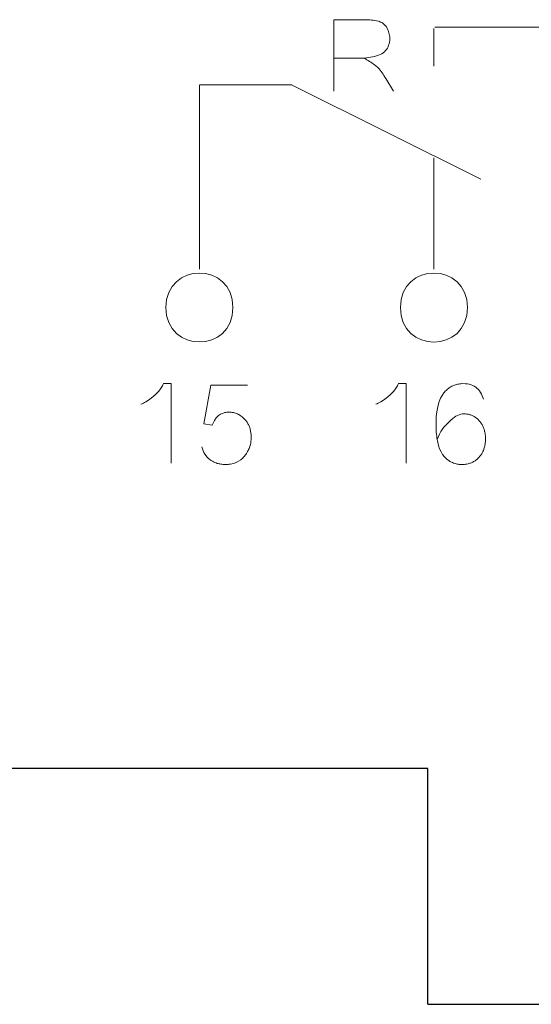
# Model space of a CAD drawing. Header units: millimetres. Extents: x 5 to 192, y 9 to 98.
# Tile 26 of 52: x 60 to 69, y 24 to 41. Entities that reach past the tile are written whole.
import ezdxf

# ---------------------------------------------------------------- set-up
doc = ezdxf.new("R2010")
doc.units = ezdxf.units.MM
doc.header["$MEASUREMENT"] = 0
doc.layers.add('Vrstva 1', color=7, linetype='Continuous')

msp = doc.modelspace()

# ---------------------------------------------------------------- linework, layer by layer
at = {"layer": 'Vrstva 1', "color": 250, "lineweight": 5}
for points, knots in [([(65.651, 39.54), (65.651, 39.54), (65.651, 40.735), (65.651, 40.735), (65.651, 40.735), (65.651, 40.735), (66.163, 40.735), (66.163, 40.735), (66.163, 40.735), (66.24, 40.733), (66.32, 40.73), (66.395, 40.71), (66.395, 40.71), (66.422, 40.702), (66.445, 40.69), (66.469, 40.675), (66.469, 40.675), (66.469, 40.675), (66.499, 40.649), (66.499, 40.649), (66.499, 40.649), (66.499, 40.649), (66.526, 40.618), (66.526, 40.618), (66.526, 40.618), (66.526, 40.618), (66.549, 40.58), (66.549, 40.58), (66.549, 40.58), (66.549, 40.58), (66.567, 40.539), (66.567, 40.539), (66.567, 40.539), (66.567, 40.539), (66.579, 40.495), (66.579, 40.495), (66.579, 40.495), (66.579, 40.495), (66.585, 40.448), (66.585, 40.448), (66.585, 40.448), (66.585, 40.448), (66.585, 40.391), (66.585, 40.391), (66.585, 40.391), (66.585, 40.391), (66.581, 40.361), (66.581, 40.361), (66.581, 40.361), (66.581, 40.361), (66.575, 40.333), (66.575, 40.333), (66.575, 40.333), (66.575, 40.333), (66.568, 40.306), (66.568, 40.306), (66.568, 40.306), (66.568, 40.306), (66.558, 40.281), (66.558, 40.281), (66.558, 40.281), (66.558, 40.281), (66.546, 40.258), (66.546, 40.258), (66.546, 40.258), (66.546, 40.258), (66.531, 40.236), (66.531, 40.236), (66.531, 40.236), (66.531, 40.236), (66.515, 40.216), (66.515, 40.216), (66.515, 40.216), (66.515, 40.216), (66.497, 40.197), (66.497, 40.197), (66.497, 40.197), (66.497, 40.197), (66.476, 40.18), (66.476, 40.18), (66.476, 40.18), (66.476, 40.18), (66.452, 40.164), (66.452, 40.164), (66.452, 40.164), (66.452, 40.164), (66.427, 40.15), (66.427, 40.15), (66.427, 40.15), (66.427, 40.15), (66.398, 40.138), (66.398, 40.138), (66.398, 40.138), (66.398, 40.138), (66.366, 40.128), (66.366, 40.128), (66.366, 40.128), (66.366, 40.128), (66.332, 40.119), (66.332, 40.119), (66.332, 40.119), (66.332, 40.119), (66.161, 40.088), (66.161, 40.088), (66.161, 40.088), (66.218, 40.053), (66.276, 40.02), (66.331, 39.981), (66.331, 39.981), (66.351, 39.965), (66.371, 39.949), (66.39, 39.931), (66.39, 39.931), (66.44, 39.877), (66.48, 39.813), (66.519, 39.751), (66.519, 39.751), (66.519, 39.751), (66.648, 39.54), (66.648, 39.54)], [0, 0, 0, 0, 0.033333, 0.033333, 0.033333, 0.033333, 0.066667, 0.066667, 0.066667, 0.066667, 0.1, 0.1, 0.1, 0.1, 0.133333, 0.133333, 0.133333, 0.133333, 0.166667, 0.166667, 0.166667, 0.166667, 0.2, 0.2, 0.2, 0.2, 0.233333, 0.233333, 0.233333, 0.233333, 0.266667, 0.266667, 0.266667, 0.266667, 0.3, 0.3, 0.3, 0.3, 0.333333, 0.333333, 0.333333, 0.333333, 0.366667, 0.366667, 0.366667, 0.366667, 0.4, 0.4, 0.4, 0.4, 0.433333, 0.433333, 0.433333, 0.433333, 0.466667, 0.466667, 0.466667, 0.466667, 0.5, 0.5, 0.5, 0.5, 0.533333, 0.533333, 0.533333, 0.533333, 0.566667, 0.566667, 0.566667, 0.566667, 0.6, 0.6, 0.6, 0.6, 0.633333, 0.633333, 0.633333, 0.633333, 0.666667, 0.666667, 0.666667, 0.666667, 0.7, 0.7, 0.7, 0.7, 0.733333, 0.733333, 0.733333, 0.733333, 0.766667, 0.766667, 0.766667, 0.766667, 0.8, 0.8, 0.8, 0.8, 0.833333, 0.833333, 0.833333, 0.833333, 0.866667, 0.866667, 0.866667, 0.866667, 0.9, 0.9, 0.9, 0.9, 0.933333, 0.933333, 0.933333, 0.933333, 0.966667, 0.966667, 0.966667, 0.966667, 1, 1, 1, 1]), ([(63.956, 35.913), (63.955, 35.144), (62.832, 35.144), (62.831, 35.913), (62.831, 35.913), (62.832, 36.682), (63.955, 36.682), (63.956, 35.913), (63.956, 35.913), (63.956, 35.913), (63.956, 35.913), (63.956, 35.913)], [0, 0, 0, 0, 0.333333, 0.333333, 0.333333, 0.333333, 0.666667, 0.666667, 0.666667, 0.666667, 1, 1, 1, 1]), ([(67.891, 35.913), (67.89, 35.143), (66.766, 35.143), (66.765, 35.913), (66.765, 35.913), (66.766, 36.682), (67.89, 36.682), (67.891, 35.913), (67.891, 35.913), (67.891, 35.913), (67.891, 35.913), (67.891, 35.913)], [0, 0, 0, 0, 0.333333, 0.333333, 0.333333, 0.333333, 0.666667, 0.666667, 0.666667, 0.666667, 1, 1, 1, 1]), ([(62.412, 34.293), (62.441, 34.305), (62.468, 34.319), (62.496, 34.334), (62.496, 34.334), (62.496, 34.334), (62.557, 34.374), (62.557, 34.374), (62.557, 34.374), (62.557, 34.374), (62.62, 34.421), (62.62, 34.421), (62.62, 34.421), (62.62, 34.421), (62.652, 34.448), (62.652, 34.448), (62.652, 34.448), (62.652, 34.448), (62.681, 34.476), (62.681, 34.476), (62.681, 34.476), (62.681, 34.476), (62.708, 34.505), (62.708, 34.505), (62.708, 34.505), (62.708, 34.505), (62.732, 34.536), (62.732, 34.536), (62.732, 34.536), (62.732, 34.536), (62.754, 34.569), (62.754, 34.569), (62.754, 34.569), (62.767, 34.591), (62.781, 34.614), (62.791, 34.638), (62.791, 34.638), (62.791, 34.638), (62.923, 34.638), (62.923, 34.638), (62.923, 34.638), (62.923, 34.638), (62.923, 33.308), (62.923, 33.308)], [0, 0, 0, 0, 0.090909, 0.090909, 0.090909, 0.090909, 0.181818, 0.181818, 0.181818, 0.181818, 0.272727, 0.272727, 0.272727, 0.272727, 0.363636, 0.363636, 0.363636, 0.363636, 0.454545, 0.454545, 0.454545, 0.454545, 0.545455, 0.545455, 0.545455, 0.545455, 0.636364, 0.636364, 0.636364, 0.636364, 0.727273, 0.727273, 0.727273, 0.727273, 0.818182, 0.818182, 0.818182, 0.818182, 0.909091, 0.909091, 0.909091, 0.909091, 1, 1, 1, 1]), ([(66.352, 34.293), (66.381, 34.305), (66.408, 34.319), (66.436, 34.334), (66.436, 34.334), (66.436, 34.334), (66.497, 34.374), (66.497, 34.374), (66.497, 34.374), (66.497, 34.374), (66.56, 34.421), (66.56, 34.421), (66.56, 34.421), (66.56, 34.421), (66.592, 34.448), (66.592, 34.448), (66.592, 34.448), (66.592, 34.448), (66.621, 34.476), (66.621, 34.476), (66.621, 34.476), (66.621, 34.476), (66.648, 34.505), (66.648, 34.505), (66.648, 34.505), (66.648, 34.505), (66.672, 34.536), (66.672, 34.536), (66.672, 34.536), (66.672, 34.536), (66.694, 34.569), (66.694, 34.569), (66.694, 34.569), (66.707, 34.591), (66.721, 34.614), (66.731, 34.638), (66.731, 34.638), (66.731, 34.638), (66.863, 34.638), (66.863, 34.638), (66.863, 34.638), (66.863, 34.638), (66.863, 33.308), (66.863, 33.308)], [0, 0, 0, 0, 0.090909, 0.090909, 0.090909, 0.090909, 0.181818, 0.181818, 0.181818, 0.181818, 0.272727, 0.272727, 0.272727, 0.272727, 0.363636, 0.363636, 0.363636, 0.363636, 0.454545, 0.454545, 0.454545, 0.454545, 0.545455, 0.545455, 0.545455, 0.545455, 0.636364, 0.636364, 0.636364, 0.636364, 0.727273, 0.727273, 0.727273, 0.727273, 0.818182, 0.818182, 0.818182, 0.818182, 0.909091, 0.909091, 0.909091, 0.909091, 1, 1, 1, 1]), ([(67.382, 33.703), (67.382, 33.703), (67.42, 33.794), (67.42, 33.794), (67.42, 33.794), (67.42, 33.794), (67.445, 33.836), (67.445, 33.836), (67.445, 33.836), (67.445, 33.836), (67.468, 33.869), (67.468, 33.869), (67.468, 33.869), (67.468, 33.869), (67.495, 33.907), (67.495, 33.907), (67.495, 33.907), (67.495, 33.907), (67.528, 33.945), (67.528, 33.945), (67.528, 33.945), (67.528, 33.945), (67.564, 33.984), (67.564, 33.984), (67.564, 33.984), (67.564, 33.984), (67.609, 34.025), (67.609, 34.025), (67.609, 34.025), (67.609, 34.025), (67.645, 34.055), (67.645, 34.055), (67.645, 34.055), (67.645, 34.055), (67.673, 34.075), (67.673, 34.075), (67.673, 34.075), (67.673, 34.075), (67.697, 34.092), (67.697, 34.092), (67.697, 34.092), (67.697, 34.092), (67.722, 34.107), (67.722, 34.107), (67.722, 34.107), (67.722, 34.107), (67.749, 34.118), (67.749, 34.118), (67.749, 34.118), (67.749, 34.118), (67.776, 34.125), (67.776, 34.125), (67.776, 34.125), (67.776, 34.125), (67.806, 34.13), (67.806, 34.13), (67.806, 34.13), (67.806, 34.13), (67.855, 34.131), (67.855, 34.131), (67.855, 34.131), (67.873, 34.13), (67.89, 34.128), (67.907, 34.125), (67.907, 34.125), (67.924, 34.121), (67.94, 34.116), (67.956, 34.11), (67.956, 34.11), (67.972, 34.104), (67.986, 34.096), (68.002, 34.088), (68.002, 34.088), (68.028, 34.071), (68.05, 34.054), (68.073, 34.032), (68.073, 34.032), (68.086, 34.018), (68.099, 34.003), (68.111, 33.988), (68.111, 33.988), (68.122, 33.972), (68.132, 33.956), (68.142, 33.939), (68.142, 33.939), (68.151, 33.922), (68.158, 33.904), (68.165, 33.886), (68.165, 33.886), (68.172, 33.866), (68.177, 33.847), (68.181, 33.827), (68.181, 33.827), (68.187, 33.798), (68.19, 33.769), (68.192, 33.74), (68.192, 33.74), (68.192, 33.707), (68.191, 33.676), (68.188, 33.643), (68.188, 33.643), (68.185, 33.621), (68.181, 33.599), (68.176, 33.577), (68.176, 33.577), (68.17, 33.556), (68.164, 33.537), (68.156, 33.517), (68.156, 33.517), (68.148, 33.499), (68.139, 33.481), (68.129, 33.463), (68.129, 33.463), (68.118, 33.447), (68.107, 33.431), (68.094, 33.415), (68.094, 33.415), (68.081, 33.4), (68.067, 33.386), (68.052, 33.373), (68.052, 33.373), (68.037, 33.361), (68.022, 33.349), (68.006, 33.339), (68.006, 33.339), (67.989, 33.329), (67.973, 33.321), (67.955, 33.313), (67.955, 33.313), (67.937, 33.306), (67.919, 33.3), (67.899, 33.295), (67.899, 33.295), (67.872, 33.289), (67.845, 33.286), (67.817, 33.284), (67.817, 33.284), (67.794, 33.284), (67.772, 33.284), (67.748, 33.286), (67.748, 33.286), (67.726, 33.289), (67.705, 33.293), (67.684, 33.298), (67.684, 33.298), (67.663, 33.305), (67.644, 33.312), (67.624, 33.321), (67.624, 33.321), (67.605, 33.331), (67.587, 33.341), (67.569, 33.354), (67.569, 33.354), (67.551, 33.367), (67.535, 33.382), (67.519, 33.397), (67.519, 33.397), (67.502, 33.415), (67.487, 33.433), (67.473, 33.452), (67.473, 33.452), (67.473, 33.452), (67.446, 33.495), (67.446, 33.495), (67.446, 33.495), (67.446, 33.495), (67.423, 33.545), (67.423, 33.545), (67.423, 33.545), (67.423, 33.545), (67.404, 33.603), (67.404, 33.603), (67.404, 33.603), (67.395, 33.636), (67.387, 33.669), (67.381, 33.703), (67.381, 33.703), (67.375, 33.741), (67.371, 33.78), (67.367, 33.819), (67.367, 33.819), (67.365, 33.863), (67.363, 33.907), (67.363, 33.951), (67.363, 33.951), (67.363, 33.996), (67.365, 34.041), (67.367, 34.086), (67.367, 34.086), (67.367, 34.086), (67.376, 34.167), (67.376, 34.167), (67.376, 34.167), (67.382, 34.204), (67.388, 34.239), (67.396, 34.275), (67.396, 34.275), (67.396, 34.275), (67.415, 34.338), (67.415, 34.338), (67.415, 34.338), (67.415, 34.338), (67.437, 34.394), (67.437, 34.394), (67.437, 34.394), (67.437, 34.394), (67.463, 34.442), (67.463, 34.442), (67.463, 34.442), (67.463, 34.442), (67.492, 34.483), (67.492, 34.483), (67.492, 34.483), (67.509, 34.502), (67.525, 34.519), (67.543, 34.536), (67.543, 34.536), (67.561, 34.552), (67.578, 34.565), (67.598, 34.578), (67.598, 34.578), (67.618, 34.59), (67.637, 34.599), (67.658, 34.609), (67.658, 34.609), (67.68, 34.617), (67.701, 34.623), (67.724, 34.629), (67.724, 34.629), (67.748, 34.633), (67.772, 34.636), (67.796, 34.638), (67.796, 34.638), (67.796, 34.638), (67.857, 34.637), (67.857, 34.637), (67.857, 34.637), (67.857, 34.637), (67.89, 34.633), (67.89, 34.633), (67.89, 34.633), (67.89, 34.633), (67.921, 34.627), (67.921, 34.627), (67.921, 34.627), (67.921, 34.627), (67.95, 34.618), (67.95, 34.618), (67.95, 34.618), (67.95, 34.618), (67.978, 34.607), (67.978, 34.607), (67.978, 34.607), (67.978, 34.607), (68.004, 34.594), (68.004, 34.594), (68.004, 34.594), (68.004, 34.594), (68.028, 34.578), (68.028, 34.578), (68.028, 34.578), (68.028, 34.578), (68.051, 34.559), (68.051, 34.559), (68.051, 34.559), (68.051, 34.559), (68.073, 34.539), (68.073, 34.539), (68.073, 34.539), (68.073, 34.539), (68.092, 34.516), (68.092, 34.516), (68.092, 34.516), (68.092, 34.516), (68.109, 34.491), (68.109, 34.491), (68.109, 34.491), (68.109, 34.491), (68.125, 34.463), (68.125, 34.463), (68.125, 34.463), (68.125, 34.463), (68.138, 34.433), (68.138, 34.433), (68.138, 34.433), (68.138, 34.433), (68.156, 34.379), (68.156, 34.379)], [0, 0, 0, 0, 0.013889, 0.013889, 0.013889, 0.013889, 0.027778, 0.027778, 0.027778, 0.027778, 0.041667, 0.041667, 0.041667, 0.041667, 0.055556, 0.055556, 0.055556, 0.055556, 0.069444, 0.069444, 0.069444, 0.069444, 0.083333, 0.083333, 0.083333, 0.083333, 0.097222, 0.097222, 0.097222, 0.097222, 0.111111, 0.111111, 0.111111, 0.111111, 0.125, 0.125, 0.125, 0.125, 0.138889, 0.138889, 0.138889, 0.138889, 0.152778, 0.152778, 0.152778, 0.152778, 0.166667, 0.166667, 0.166667, 0.166667, 0.180556, 0.180556, 0.180556, 0.180556, 0.194444, 0.194444, 0.194444, 0.194444, 0.208333, 0.208333, 0.208333, 0.208333, 0.222222, 0.222222, 0.222222, 0.222222, 0.236111, 0.236111, 0.236111, 0.236111, 0.25, 0.25, 0.25, 0.25, 0.263889, 0.263889, 0.263889, 0.263889, 0.277778, 0.277778, 0.277778, 0.277778, 0.291667, 0.291667, 0.291667, 0.291667, 0.305556, 0.305556, 0.305556, 0.305556, 0.319444, 0.319444, 0.319444, 0.319444, 0.333333, 0.333333, 0.333333, 0.333333, 0.347222, 0.347222, 0.347222, 0.347222, 0.361111, 0.361111, 0.361111, 0.361111, 0.375, 0.375, 0.375, 0.375, 0.388889, 0.388889, 0.388889, 0.388889, 0.402778, 0.402778, 0.402778, 0.402778, 0.416667, 0.416667, 0.416667, 0.416667, 0.430556, 0.430556, 0.430556, 0.430556, 0.444444, 0.444444, 0.444444, 0.444444, 0.458333, 0.458333, 0.458333, 0.458333, 0.472222, 0.472222, 0.472222, 0.472222, 0.486111, 0.486111, 0.486111, 0.486111, 0.5, 0.5, 0.5, 0.5, 0.513889, 0.513889, 0.513889, 0.513889, 0.527778, 0.527778, 0.527778, 0.527778, 0.541667, 0.541667, 0.541667, 0.541667, 0.555556, 0.555556, 0.555556, 0.555556, 0.569444, 0.569444, 0.569444, 0.569444, 0.583333, 0.583333, 0.583333, 0.583333, 0.597222, 0.597222, 0.597222, 0.597222, 0.611111, 0.611111, 0.611111, 0.611111, 0.625, 0.625, 0.625, 0.625, 0.638889, 0.638889, 0.638889, 0.638889, 0.652778, 0.652778, 0.652778, 0.652778, 0.666667, 0.666667, 0.666667, 0.666667, 0.680556, 0.680556, 0.680556, 0.680556, 0.694444, 0.694444, 0.694444, 0.694444, 0.708333, 0.708333, 0.708333, 0.708333, 0.722222, 0.722222, 0.722222, 0.722222, 0.736111, 0.736111, 0.736111, 0.736111, 0.75, 0.75, 0.75, 0.75, 0.763889, 0.763889, 0.763889, 0.763889, 0.777778, 0.777778, 0.777778, 0.777778, 0.791667, 0.791667, 0.791667, 0.791667, 0.805556, 0.805556, 0.805556, 0.805556, 0.819444, 0.819444, 0.819444, 0.819444, 0.833333, 0.833333, 0.833333, 0.833333, 0.847222, 0.847222, 0.847222, 0.847222, 0.861111, 0.861111, 0.861111, 0.861111, 0.875, 0.875, 0.875, 0.875, 0.888889, 0.888889, 0.888889, 0.888889, 0.902778, 0.902778, 0.902778, 0.902778, 0.916667, 0.916667, 0.916667, 0.916667, 0.930556, 0.930556, 0.930556, 0.930556, 0.944444, 0.944444, 0.944444, 0.944444, 0.958333, 0.958333, 0.958333, 0.958333, 0.972222, 0.972222, 0.972222, 0.972222, 0.986111, 0.986111, 0.986111, 0.986111, 1, 1, 1, 1]), ([(63.436, 33.578), (63.446, 33.534), (63.463, 33.495), (63.486, 33.456), (63.486, 33.456), (63.486, 33.456), (63.506, 33.428), (63.506, 33.428), (63.506, 33.428), (63.525, 33.405), (63.545, 33.385), (63.568, 33.366), (63.568, 33.366), (63.582, 33.356), (63.596, 33.346), (63.611, 33.337), (63.611, 33.337), (63.639, 33.322), (63.665, 33.311), (63.694, 33.302), (63.694, 33.302), (63.713, 33.297), (63.732, 33.293), (63.751, 33.29), (63.751, 33.29), (63.78, 33.286), (63.807, 33.284), (63.836, 33.284), (63.836, 33.284), (63.863, 33.284), (63.888, 33.286), (63.915, 33.29), (63.915, 33.29), (63.915, 33.29), (63.963, 33.3), (63.963, 33.3), (63.963, 33.3), (63.963, 33.3), (64.008, 33.316), (64.008, 33.316), (64.008, 33.316), (64.008, 33.316), (64.049, 33.337), (64.049, 33.337), (64.049, 33.337), (64.049, 33.337), (64.088, 33.363), (64.088, 33.363), (64.088, 33.363), (64.107, 33.378), (64.124, 33.394), (64.141, 33.412), (64.141, 33.412), (64.156, 33.43), (64.17, 33.448), (64.184, 33.467), (64.184, 33.467), (64.184, 33.467), (64.203, 33.5), (64.203, 33.5), (64.203, 33.5), (64.215, 33.522), (64.225, 33.544), (64.234, 33.567), (64.234, 33.567), (64.242, 33.591), (64.249, 33.614), (64.254, 33.639), (64.254, 33.639), (64.258, 33.664), (64.261, 33.689), (64.262, 33.715), (64.262, 33.715), (64.263, 33.746), (64.261, 33.775), (64.258, 33.806), (64.258, 33.806), (64.255, 33.827), (64.252, 33.848), (64.247, 33.87), (64.247, 33.87), (64.241, 33.89), (64.235, 33.909), (64.227, 33.928), (64.227, 33.928), (64.219, 33.946), (64.211, 33.963), (64.201, 33.981), (64.201, 33.981), (64.19, 33.998), (64.179, 34.013), (64.166, 34.029), (64.166, 34.029), (64.153, 34.044), (64.139, 34.058), (64.125, 34.071), (64.125, 34.071), (64.105, 34.088), (64.086, 34.102), (64.064, 34.115), (64.064, 34.115), (64.043, 34.127), (64.022, 34.136), (63.999, 34.144), (63.999, 34.144), (63.975, 34.151), (63.952, 34.155), (63.927, 34.158), (63.927, 34.158), (63.907, 34.16), (63.888, 34.16), (63.868, 34.159), (63.868, 34.159), (63.847, 34.158), (63.828, 34.155), (63.808, 34.15), (63.808, 34.15), (63.787, 34.144), (63.768, 34.137), (63.748, 34.129), (63.748, 34.129), (63.748, 34.129), (63.714, 34.103), (63.714, 34.103), (63.714, 34.103), (63.714, 34.103), (63.677, 34.063), (63.677, 34.063), (63.677, 34.063), (63.677, 34.063), (63.648, 34.022), (63.648, 34.022), (63.648, 34.022), (63.648, 34.022), (63.607, 33.944), (63.607, 33.944), (63.607, 33.944), (63.607, 33.944), (63.467, 33.965), (63.467, 33.965), (63.467, 33.965), (63.467, 33.965), (63.587, 34.613), (63.587, 34.613), (63.587, 34.613), (63.587, 34.613), (64.201, 34.613), (64.201, 34.613)], [0, 0, 0, 0, 0.027027, 0.027027, 0.027027, 0.027027, 0.054054, 0.054054, 0.054054, 0.054054, 0.081081, 0.081081, 0.081081, 0.081081, 0.108108, 0.108108, 0.108108, 0.108108, 0.135135, 0.135135, 0.135135, 0.135135, 0.162162, 0.162162, 0.162162, 0.162162, 0.189189, 0.189189, 0.189189, 0.189189, 0.216216, 0.216216, 0.216216, 0.216216, 0.243243, 0.243243, 0.243243, 0.243243, 0.27027, 0.27027, 0.27027, 0.27027, 0.297297, 0.297297, 0.297297, 0.297297, 0.324324, 0.324324, 0.324324, 0.324324, 0.351351, 0.351351, 0.351351, 0.351351, 0.378378, 0.378378, 0.378378, 0.378378, 0.405405, 0.405405, 0.405405, 0.405405, 0.432432, 0.432432, 0.432432, 0.432432, 0.459459, 0.459459, 0.459459, 0.459459, 0.486486, 0.486486, 0.486486, 0.486486, 0.513514, 0.513514, 0.513514, 0.513514, 0.540541, 0.540541, 0.540541, 0.540541, 0.567568, 0.567568, 0.567568, 0.567568, 0.594595, 0.594595, 0.594595, 0.594595, 0.621622, 0.621622, 0.621622, 0.621622, 0.648649, 0.648649, 0.648649, 0.648649, 0.675676, 0.675676, 0.675676, 0.675676, 0.702703, 0.702703, 0.702703, 0.702703, 0.72973, 0.72973, 0.72973, 0.72973, 0.756757, 0.756757, 0.756757, 0.756757, 0.783784, 0.783784, 0.783784, 0.783784, 0.810811, 0.810811, 0.810811, 0.810811, 0.837838, 0.837838, 0.837838, 0.837838, 0.864865, 0.864865, 0.864865, 0.864865, 0.891892, 0.891892, 0.891892, 0.891892, 0.918919, 0.918919, 0.918919, 0.918919, 0.945946, 0.945946, 0.945946, 0.945946, 0.972973, 0.972973, 0.972973, 0.972973, 1, 1, 1, 1])]:
    msp.add_open_spline(points, degree=3, knots=knots, dxfattribs=at)
for points in [[(67.328, 39.955), (67.328, 39.955), (67.328, 40.589), (67.328, 40.589)], [(71.263, 40.608), (71.263, 40.608), (67.342, 40.608), (67.342, 40.608)], [(66.172, 40.09), (66.172, 40.09), (65.654, 40.09), (65.654, 40.09)], [(64.944, 39.645), (64.944, 39.645), (63.393, 39.645), (63.393, 39.645)], [(63.394, 36.553), (63.394, 36.553), (63.394, 39.64), (63.394, 39.64)], [(68.113, 38.066), (68.113, 38.066), (64.952, 39.637), (64.952, 39.637)], [(67.328, 36.553), (67.328, 36.553), (67.328, 38.418), (67.328, 38.418)]]:
    msp.add_open_spline(points, degree=3, dxfattribs=at)
at = {"layer": 'Vrstva 1', "lineweight": 25}
for points in [[(67.227, 28.19), (67.227, 28.19), (32.057, 28.19), (32.057, 28.19)], [(67.227, 24.241), (67.227, 24.241), (67.227, 28.19), (67.227, 28.19)], [(67.227, 24.241), (67.227, 24.241), (89.241, 24.241), (89.241, 24.241)]]:
    msp.add_open_spline(points, degree=3, dxfattribs=at)

doc.saveas('drawing.dxf')
